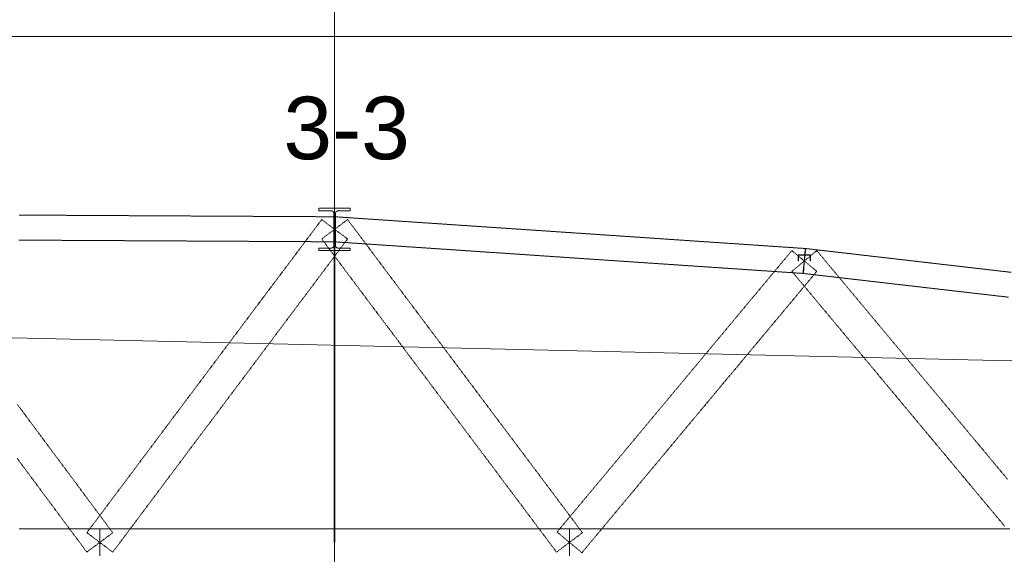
# Model space of a CAD drawing. Header units: millimetres. Extents: x -176817 to 571382, y -58489 to 156123.
# Tile 38 of 256: x -40763 to -31330, y -25522 to -20394. Entities that reach past the tile are written whole.
import ezdxf

# ---------------------------------------------------------------- set-up
doc = ezdxf.new("R2010")
doc.units = ezdxf.units.MM
doc.header["$LTSCALE"] = 0.2
doc.linetypes.add('DASHDOT', pattern=[25.4, 12.7, -6.35, 0, -6.35])
doc.linetypes.add('HIDDEN', pattern=[9.525, 6.35, -3.175])
doc.layers.get('0').update_dxf_attribs({"lineweight": 13})
doc.layers.get('Defpoints').update_dxf_attribs({"lineweight": 13})
doc.layers.add('-AAA Podkład', color=252, linetype='Continuous', lineweight=13)
doc.layers.add('-AAA Wymiar', color=1, linetype='Continuous', lineweight=18)
doc.styles.get("Standard").update_dxf_attribs({"font": 'arial.ttf'})
doc.styles.add('WYMIARY', font='ROMANS.shx', dxfattribs={"width": 0.75, "oblique": 15})
doc.dimstyles.new('1 do 100', dxfattribs={"dimscale": 100, "dimtxt": 2, "dimasz": 2.5, "dimexe": 1.25, "dimexo": 0.625, "dimtad": 1, "dimdec": 0, "dimtxsty": 'WYMIARY', "dimcen": 2.5, "dimclrd": 256, "dimclre": 256, "dimclrt": 2, "dimadec": 0, "dimazin": 0, "dimtfac": 1, "dimtdec": 0, "dimtmove": 0, "dimatfit": 3, "dimfxl": 1.25, "dimlwd": -1, "dimlwe": -1, "dimarcsym": 0})

# ---------------------------------------------------------------- blocks, each defined once
blk = doc.blocks.new('*D8')
at = {"layer": '-AAA Wymiar', "transparency": 16777216}
for p, q in [((-46745.8, -45733.6), (-46745.8, 18984.3)), ((-37745.8, 18883.3), (-37745.8, 18984.3)), ((-46495.8, 18859.3), (-37995.8, 18859.3))]:
    blk.add_line(p, q, dxfattribs=at)
for points in [[(-46495.8, 18901), (-46495.8, 18817.6), (-46745.8, 18859.3)], [(-37995.8, 18901), (-37995.8, 18817.6), (-37745.8, 18859.3)]]:
    blk.add_solid(points, dxfattribs=at)
at = {"layer": 'Defpoints', "color": 0, "transparency": 16777216}
for p in [(-37745.8, 18859.3), (-37745.8, 18820.8), (-46745.8, -45796.1)]:
    blk.add_point(p, dxfattribs=at)
at = {"layer": '-AAA Wymiar', "color": 2, "transparency": 16777216, "insert": (-42245.8, 19021.8), "char_height": 200, "attachment_point": 5, "style": 'WYMIARY'}
blk.add_mtext('9000', dxfattribs=at)
blk = doc.blocks.new('Podkład rev.B')
at = {"layer": '-AAA Podkład', "linetype": 'HIDDEN', "ltscale": 5}
blk.add_line((17350, 2544.3, 0), (17350, -48454.9, 0), dxfattribs=at)
at = {"layer": '-AAA Podkład', "linetype": 'HIDDEN', "ltscale": 5, "elevation": 0}
blk.add_lwpolyline([(36922.7, -38239.2), (-1301.7, -38239.2), (-1301.7, -45629.3), (36922.7, -45629.3)], close=True, dxfattribs=at)
at = {"layer": '-AAA Podkład', "linetype": 'HIDDEN', "ltscale": 5}
for points in [[(17356.8, -40088), (17356.8, -40013.1), (17356.8, -39938.2), (17356.8, -39937.5), (17356.8, -39936.8), (17356.8, -39936.2), (17356.9, -39935.5), (17357, -39934.9), (17357, -39934.2), (17357.1, -39933.5), (17357.3, -39932.9), (17357.4, -39932.2), (17357.6, -39931.6), (17357.7, -39931), (17357.9, -39930.3), (17358.1, -39929.7), (17358.3, -39929.1), (17358.6, -39928.4), (17358.8, -39927.8), (17359.1, -39927.2), (17359.3, -39926.6), (17359.6, -39926), (17359.9, -39925.4), (17360.2, -39924.8), (17360.6, -39924.2), (17360.9, -39923.7), (17361.3, -39923.1), (17361.7, -39922.6), (17362, -39922), (17362.4, -39921.5), (17362.9, -39921), (17363.3, -39920.5), (17363.7, -39920), (17364.2, -39919.5), (17364.6, -39919), (17365.1, -39918.5), (17365.6, -39918.1), (17366.1, -39917.6), (17366.6, -39917.2), (17367.1, -39916.8), (17367.6, -39916.4), (17368.2, -39916), (17368.7, -39915.6), (17369.3, -39915.3), (17369.8, -39914.9), (17370.4, -39914.6), (17371, -39914.3), (17371.6, -39913.9), (17372.2, -39913.7), (17372.8, -39913.4), (17373.4, -39913.1), (17374, -39912.9), (17374.6, -39912.6), (17375.3, -39912.4), (17375.9, -39912.2), (17376.5, -39912), (17377.2, -39911.8), (17377.8, -39911.7), (17378.5, -39911.6), (17379.1, -39911.4), (17379.8, -39911.3), (17380.4, -39911.2), (17381.1, -39911.2), (17381.8, -39911.1), (17382.4, -39911.1), (17383.1, -39911), (17383.8, -39911), (17441.9, -39911), (17500, -39911), (17500, -39886.9), (17425, -39886.9), (17350, -39886.9), (17275, -39886.9), (17200, -39886.9), (17200, -39911), (17258.1, -39911), (17316.3, -39911), (17316.9, -39911), (17317.6, -39911.1), (17318.2, -39911.1), (17318.9, -39911.2), (17319.6, -39911.2), (17320.2, -39911.3), (17320.9, -39911.4), (17321.5, -39911.6), (17322.2, -39911.7), (17322.8, -39911.9), (17323.5, -39912), (17324.1, -39912.2), (17324.7, -39912.4), (17325.4, -39912.6), (17326, -39912.9), (17326.6, -39913.1), (17327.2, -39913.4), (17327.8, -39913.7), (17328.4, -39913.9), (17329, -39914.3), (17329.6, -39914.6), (17330.2, -39914.9), (17330.7, -39915.3), (17331.3, -39915.6), (17331.8, -39916), (17332.4, -39916.4), (17332.9, -39916.8), (17333.4, -39917.2), (17333.9, -39917.6), (17334.4, -39918.1), (17334.9, -39918.5), (17335.4, -39919), (17335.8, -39919.5), (17336.3, -39920), (17336.7, -39920.5), (17337.1, -39921), (17337.6, -39921.5), (17338, -39922), (17338.3, -39922.6), (17338.7, -39923.1), (17339.1, -39923.7), (17339.4, -39924.2), (17339.8, -39924.8), (17340.1, -39925.4), (17340.4, -39926), (17340.7, -39926.6), (17340.9, -39927.2), (17341.2, -39927.8), (17341.4, -39928.4), (17341.7, -39929.1), (17341.9, -39929.7), (17342.1, -39930.3), (17342.3, -39931), (17342.4, -39931.6), (17342.6, -39932.2), (17342.7, -39932.9), (17342.9, -39933.6), (17343, -39934.2), (17343, -39934.9), (17343.1, -39935.5), (17343.2, -39936.2), (17343.2, -39936.8), (17343.2, -39937.5), (17343.3, -39938.2), (17343.3, -40013.1), (17343.3, -40088), (17356.8, -40088)], [(14975.6, -43183.4), (15037.8, -43137.2), (15100, -43091), (15162.2, -43044.7), (15224.4, -42998.5), (15189.2, -42951.2), (15154.1, -42903.9), (15118.9, -42856.6), (15083.8, -42809.3), (15048.6, -42762), (15013.5, -42714.7), (14978.3, -42667.4), (14943.1, -42620.1), (14908, -42572.8), (14872.8, -42525.5), (14837.7, -42478.2), (14802.5, -42430.9), (14767.4, -42383.6), (14732.2, -42336.3), (14697.1, -42289), (14661.9, -42241.7), (14626.7, -42194.4), (14591.6, -42147.1), (14556.4, -42099.8), (14521.3, -42052.5), (14486.1, -42005.2), (14451, -41957.9), (14415.8, -41910.6), (14380.6, -41863.3), (14345.5, -41816), (14310.3, -41768.7)], [(14307.6, -42284.8), (14342.8, -42332.1), (14377.9, -42379.4), (14413.1, -42426.7), (14448.3, -42474), (14483.4, -42521.3), (14518.6, -42568.5), (14553.7, -42615.8), (14588.9, -42663.1), (14624, -42710.4), (14659.2, -42757.7), (14694.4, -42805), (14729.5, -42852.3), (14764.7, -42899.6), (14799.8, -42946.9), (14835, -42994.2), (14870.1, -43041.5), (14905.3, -43088.8), (14940.4, -43136.1), (14975.6, -43183.4)], [(17349.4, -40208), (17349.7, -40148), (17350, -40088), (17350.3, -40028), (17350.6, -39968), (17280.3, -39967.6), (17210, -39967.2), (17139.7, -39966.8), (17069.4, -39966.5), (16999.1, -39966.1), (16928.8, -39965.7), (16858.5, -39965.3), (16788.1, -39965), (16717.8, -39964.6), (16647.5, -39964.2), (16577.2, -39963.8), (16506.9, -39963.4), (16436.6, -39963.1), (16366.3, -39962.7), (16296, -39962.3), (16225.6, -39961.9), (16155.3, -39961.6), (16085, -39961.2), (16014.7, -39960.8), (15944.4, -39960.4), (15874.1, -39960.1), (15803.8, -39959.7), (15733.5, -39959.3), (15663.1, -39958.9), (15592.8, -39958.6), (15522.5, -39958.2), (15452.2, -39957.8), (15381.9, -39957.4), (15311.6, -39957), (15241.3, -39956.7), (15171, -39956.3), (15100.6, -39955.9), (15030.3, -39955.5), (14960, -39955.2), (14889.7, -39954.8), (14819.4, -39954.4), (14749.1, -39954), (14678.8, -39953.7), (14608.5, -39953.3), (14538.1, -39952.9), (14467.8, -39952.5), (14397.5, -39952.2), (14327.2, -39951.8)], [(14325.9, -40191.8), (14396.2, -40192.1), (14466.5, -40192.5), (14536.9, -40192.9), (14607.2, -40193.3), (14677.5, -40193.7), (14747.8, -40194), (14818.1, -40194.4), (14888.4, -40194.8), (14958.7, -40195.2), (15029, -40195.5), (15099.4, -40195.9), (15169.7, -40196.3), (15240, -40196.7), (15310.3, -40197), (15380.6, -40197.4), (15450.9, -40197.8), (15521.2, -40198.2), (15591.5, -40198.5), (15661.9, -40198.9), (15732.2, -40199.3), (15802.5, -40199.7), (15872.8, -40200.1), (15943.1, -40200.4), (16013.4, -40200.8), (16083.7, -40201.2), (16154, -40201.6), (16224.4, -40201.9), (16294.7, -40202.3), (16365, -40202.7), (16435.3, -40203.1), (16505.6, -40203.4), (16575.9, -40203.8), (16646.2, -40204.2), (16716.5, -40204.6), (16786.9, -40205), (16857.2, -40205.3), (16927.5, -40205.7), (16997.8, -40206.1), (17068.1, -40206.5), (17138.4, -40206.8), (17208.7, -40207.2), (17279, -40207.6), (17349.4, -40208)], [(17474, -40180.9), (17412, -40134.4), (17350, -40088), (17288, -40041.5), (17226, -39995), (17190.8, -40041.9), (17155.6, -40088.9), (17120.5, -40135.8), (17085.3, -40182.7), (17050.2, -40229.6), (17015, -40276.6), (16979.9, -40323.5), (16944.7, -40370.4), (16909.5, -40417.3), (16874.4, -40464.2), (16839.2, -40511.2), (16804.1, -40558.1), (16768.9, -40605), (16733.8, -40651.9), (16698.6, -40698.9), (16663.5, -40745.8), (16628.3, -40792.7), (16593.1, -40839.6), (16558, -40886.5), (16522.8, -40933.5), (16487.7, -40980.4), (16452.5, -41027.3), (16417.4, -41074.2), (16382.2, -41121.1), (16347, -41168.1), (16311.9, -41215), (16276.7, -41261.9), (16241.6, -41308.8), (16206.4, -41355.8), (16171.3, -41402.7), (16136.1, -41449.6), (16101, -41496.5), (16065.8, -41543.4), (16030.6, -41590.4), (15995.5, -41637.3), (15960.3, -41684.2), (15925.2, -41731.1), (15890, -41778.1), (15854.9, -41825), (15819.7, -41871.9), (15784.5, -41918.8), (15749.4, -41965.7), (15714.2, -42012.7), (15679.1, -42059.6), (15643.9, -42106.5), (15608.8, -42153.4), (15573.6, -42200.4), (15538.5, -42247.3), (15503.3, -42294.2), (15468.1, -42341.1), (15433, -42388), (15397.8, -42435), (15362.7, -42481.9), (15327.5, -42528.8), (15292.4, -42575.7), (15257.2, -42622.6), (15222, -42669.6), (15186.9, -42716.5), (15151.7, -42763.4), (15116.6, -42810.3), (15081.4, -42857.3), (15046.3, -42904.2), (15011.1, -42951.1), (14976, -42998), (15038, -43044.5), (15100, -43091), (15162, -43137.4), (15224, -43183.9), (15259.2, -43137), (15294.4, -43090.1), (15329.5, -43043.1), (15364.7, -42996.2), (15399.8, -42949.3), (15435, -42902.4), (15470.1, -42855.5), (15505.3, -42808.5), (15540.5, -42761.6), (15575.6, -42714.7), (15610.8, -42667.8), (15645.9, -42620.8), (15681.1, -42573.9), (15716.2, -42527), (15751.4, -42480.1), (15786.5, -42433.2), (15821.7, -42386.2), (15856.9, -42339.3), (15892, -42292.4), (15927.2, -42245.5), (15962.3, -42198.5), (15997.5, -42151.6), (16032.6, -42104.7), (16067.8, -42057.8), (16103, -42010.9), (16138.1, -41963.9), (16173.3, -41917), (16208.4, -41870.1), (16243.6, -41823.2), (16278.7, -41776.2), (16313.9, -41729.3), (16349, -41682.4), (16384.2, -41635.5), (16419.4, -41588.6), (16454.5, -41541.6), (16489.7, -41494.7), (16524.8, -41447.8), (16560, -41400.9), (16595.1, -41354), (16630.3, -41307), (16665.5, -41260.1), (16700.6, -41213.2), (16735.8, -41166.3), (16770.9, -41119.3), (16806.1, -41072.4), (16841.2, -41025.5), (16876.4, -40978.6), (16911.5, -40931.7), (16946.7, -40884.7), (16981.9, -40837.8), (17017, -40790.9), (17052.2, -40744), (17087.3, -40697), (17122.5, -40650.1), (17157.6, -40603.2), (17192.8, -40556.3), (17228, -40509.4), (17263.1, -40462.4), (17298.3, -40415.5), (17333.4, -40368.6), (17368.6, -40321.7), (17403.7, -40274.7), (17438.9, -40227.8), (17474, -40180.9)], [(19476, -43183.9), (19538, -43137.4), (19600, -43091), (19662, -43044.5), (19724, -42998), (19688.9, -42951.1), (19653.7, -42904.2), (19618.6, -42857.3), (19583.4, -42810.3), (19548.3, -42763.4), (19513.1, -42716.5), (19478, -42669.6), (19442.8, -42622.6), (19407.6, -42575.7), (19372.5, -42528.8), (19337.3, -42481.9), (19302.2, -42435), (19267, -42388), (19231.9, -42341.1), (19196.7, -42294.2), (19161.5, -42247.3), (19126.4, -42200.4), (19091.2, -42153.4), (19056.1, -42106.5), (19020.9, -42059.6), (18985.8, -42012.7), (18950.6, -41965.7), (18915.5, -41918.8), (18880.3, -41871.9), (18845.1, -41825), (18810, -41778.1), (18774.8, -41731.1), (18739.7, -41684.2), (18704.5, -41637.3), (18669.4, -41590.4), (18634.2, -41543.4), (18599, -41496.5), (18563.9, -41449.6), (18528.7, -41402.7), (18493.6, -41355.8), (18458.4, -41308.8), (18423.3, -41261.9), (18388.1, -41215), (18353, -41168.1), (18317.8, -41121.1), (18282.6, -41074.2), (18247.5, -41027.3), (18212.3, -40980.4), (18177.2, -40933.5), (18142, -40886.5), (18106.9, -40839.6), (18071.7, -40792.7), (18036.5, -40745.8), (18001.4, -40698.9), (17966.2, -40651.9), (17931.1, -40605), (17895.9, -40558.1), (17860.8, -40511.2), (17825.6, -40464.2), (17790.5, -40417.3), (17755.3, -40370.4), (17720.1, -40323.5), (17685, -40276.6), (17649.8, -40229.6), (17614.7, -40182.7), (17579.5, -40135.8), (17544.4, -40088.9), (17509.2, -40041.9), (17474, -39995), (17412, -40041.5), (17350, -40088), (17288, -40134.4), (17226, -40180.9), (17261.1, -40227.8), (17296.3, -40274.7), (17331.4, -40321.7), (17366.6, -40368.6), (17401.7, -40415.5), (17436.9, -40462.4), (17472, -40509.4), (17507.2, -40556.3), (17542.4, -40603.2), (17577.5, -40650.1), (17612.7, -40697), (17647.8, -40744), (17683, -40790.9), (17718.1, -40837.8), (17753.3, -40884.7), (17788.5, -40931.7), (17823.6, -40978.6), (17858.8, -41025.5), (17893.9, -41072.4), (17929.1, -41119.3), (17964.2, -41166.3), (17999.4, -41213.2), (18034.5, -41260.1), (18069.7, -41307), (18104.9, -41354), (18140, -41400.9), (18175.2, -41447.8), (18210.3, -41494.7), (18245.5, -41541.6), (18280.6, -41588.6), (18315.8, -41635.5), (18351, -41682.4), (18386.1, -41729.3), (18421.3, -41776.2), (18456.4, -41823.2), (18491.6, -41870.1), (18526.7, -41917), (18561.9, -41963.9), (18597, -42010.9), (18632.2, -42057.8), (18667.4, -42104.7), (18702.5, -42151.6), (18737.7, -42198.5), (18772.8, -42245.5), (18808, -42292.4), (18843.1, -42339.3), (18878.3, -42386.2), (18913.5, -42433.2), (18948.6, -42480.1), (18983.8, -42527), (19018.9, -42573.9), (19054.1, -42620.8), (19089.2, -42667.8), (19124.4, -42714.7), (19159.5, -42761.6), (19194.7, -42808.5), (19229.9, -42855.5), (19265, -42902.4), (19300.2, -42949.3), (19335.3, -42996.2), (19370.5, -43043.1), (19405.6, -43090.1), (19440.8, -43137), (19476, -43183.9)], [(21841.9, -40511.7), (21846, -40451.8), (21850, -40392), (21854, -40332.1), (21858.1, -40272.2), (21787.8, -40267.5), (21717.5, -40262.7), (21647.2, -40258), (21576.8, -40253.2), (21506.5, -40248.5), (21436.2, -40243.7), (21365.9, -40239), (21295.6, -40234.2), (21225.3, -40229.5), (21155, -40224.7), (21084.7, -40220), (21014.3, -40215.2), (20944, -40210.5), (20873.7, -40205.7), (20803.4, -40201), (20733.1, -40196.2), (20662.8, -40191.5), (20592.5, -40186.7), (20522.2, -40182), (20451.8, -40177.2), (20381.5, -40172.5), (20311.2, -40167.7), (20240.9, -40163), (20170.6, -40158.2), (20100.3, -40153.5), (20030, -40148.7), (19959.7, -40144), (19889.3, -40139.2), (19819, -40134.5), (19748.7, -40129.7), (19678.4, -40125), (19608.1, -40120.2), (19537.8, -40115.5), (19467.5, -40110.7), (19397.2, -40106), (19326.8, -40101.2), (19256.5, -40096.5), (19186.2, -40091.7), (19115.9, -40087), (19045.6, -40082.2), (18975.3, -40077.5), (18905, -40072.7), (18834.7, -40068), (18764.3, -40063.2), (18694, -40058.5), (18623.7, -40053.7), (18553.4, -40049), (18483.1, -40044.2), (18412.8, -40039.5), (18342.5, -40034.7), (18272.2, -40030), (18201.8, -40025.2), (18131.5, -40020.5), (18061.2, -40015.7), (17990.9, -40011), (17920.6, -40006.2), (17850.3, -40001.5), (17780, -39996.7), (17709.7, -39992), (17639.3, -39987.2), (17569, -39982.5), (17498.7, -39977.7), (17428.4, -39973), (17358.1, -39968.2), (17354, -40028.1), (17350, -40088), (17346, -40147.8), (17341.9, -40207.7), (17412.2, -40212.4), (17482.5, -40217.2), (17552.8, -40221.9), (17623.2, -40226.7), (17693.5, -40231.4), (17763.8, -40236.2), (17834.1, -40240.9), (17904.4, -40245.7), (17974.7, -40250.4), (18045, -40255.2), (18115.3, -40259.9), (18185.7, -40264.7), (18256, -40269.4), (18326.3, -40274.2), (18396.6, -40278.9), (18466.9, -40283.7), (18537.2, -40288.4), (18607.5, -40293.2), (18677.8, -40297.9), (18748.2, -40302.7), (18818.5, -40307.4), (18888.8, -40312.2), (18959.1, -40316.9), (19029.4, -40321.7), (19099.7, -40326.4), (19170, -40331.2), (19240.3, -40335.9), (19310.7, -40340.7), (19381, -40345.4), (19451.3, -40350.2), (19521.6, -40354.9), (19591.9, -40359.7), (19662.2, -40364.4), (19732.5, -40369.2), (19802.8, -40373.9), (19873.2, -40378.7), (19943.5, -40383.4), (20013.8, -40388.2), (20084.1, -40392.9), (20154.4, -40397.7), (20224.7, -40402.4), (20295, -40407.2), (20365.3, -40411.9), (20435.7, -40416.7), (20506, -40421.4), (20576.3, -40426.2), (20646.6, -40430.9), (20716.9, -40435.7), (20787.2, -40440.4), (20857.5, -40445.2), (20927.8, -40449.9), (20998.2, -40454.7), (21068.5, -40459.4), (21138.8, -40464.2), (21209.1, -40468.9), (21279.4, -40473.7), (21349.7, -40478.4), (21420, -40483.2), (21490.3, -40487.9), (21560.7, -40492.7), (21631, -40497.4), (21701.3, -40502.2), (21771.6, -40506.9), (21841.9, -40511.7)], [(17500, -40292.6), (17500, -40268.1), (17441.9, -40268.1), (17383.8, -40268.1), (17383.1, -40268.1), (17382.4, -40268), (17381.7, -40268), (17381.1, -40267.9), (17380.4, -40267.9), (17379.7, -40267.8), (17379.1, -40267.7), (17378.4, -40267.5), (17377.8, -40267.4), (17377.1, -40267.2), (17376.5, -40267), (17375.8, -40266.9), (17375.2, -40266.6), (17374.6, -40266.4), (17373.9, -40266.2), (17373.3, -40265.9), (17372.7, -40265.7), (17372.1, -40265.4), (17371.5, -40265.1), (17370.9, -40264.7), (17370.3, -40264.4), (17369.8, -40264.1), (17369.2, -40263.7), (17368.6, -40263.3), (17368.1, -40262.9), (17367.5, -40262.5), (17367, -40262.1), (17366.5, -40261.7), (17366, -40261.3), (17365.5, -40260.8), (17365, -40260.3), (17364.5, -40259.9), (17364.1, -40259.4), (17363.6, -40258.9), (17363.2, -40258.4), (17362.8, -40257.8), (17362.4, -40257.3), (17362, -40256.8), (17361.6, -40256.2), (17361.2, -40255.7), (17360.9, -40255.1), (17360.5, -40254.5), (17360.2, -40253.9), (17359.9, -40253.4), (17359.6, -40252.8), (17359.3, -40252.1), (17359, -40251.5), (17358.8, -40250.9), (17358.5, -40250.3), (17358.3, -40249.7), (17358.1, -40249), (17357.9, -40248.4), (17357.7, -40247.7), (17357.5, -40247.1), (17357.4, -40246.4), (17357.3, -40245.8), (17357.1, -40245.1), (17357, -40244.4), (17356.9, -40243.8), (17356.9, -40243.1), (17356.8, -40242.5), (17356.8, -40241.8), (17356.8, -40241.1), (17356.8, -40240.4), (17356.8, -40164.2), (17356.8, -40088), (17343.3, -40088), (17343.3, -40164.2), (17343.3, -40240.4), (17343.2, -40241.1), (17343.2, -40241.8), (17343.2, -40242.5), (17343.1, -40243.1), (17343.1, -40243.8), (17343, -40244.5), (17342.9, -40245.1), (17342.7, -40245.8), (17342.6, -40246.4), (17342.5, -40247.1), (17342.3, -40247.7), (17342.1, -40248.4), (17341.9, -40249), (17341.7, -40249.7), (17341.5, -40250.3), (17341.2, -40250.9), (17341, -40251.5), (17340.7, -40252.1), (17340.4, -40252.8), (17340.1, -40253.4), (17339.8, -40253.9), (17339.5, -40254.5), (17339.1, -40255.1), (17338.8, -40255.7), (17338.4, -40256.2), (17338, -40256.8), (17337.6, -40257.3), (17337.2, -40257.9), (17336.8, -40258.4), (17336.4, -40258.9), (17335.9, -40259.4), (17335.5, -40259.9), (17335, -40260.3), (17334.5, -40260.8), (17334, -40261.3), (17333.5, -40261.7), (17333, -40262.1), (17332.5, -40262.5), (17331.9, -40262.9), (17331.4, -40263.3), (17330.8, -40263.7), (17330.2, -40264.1), (17329.7, -40264.4), (17329.1, -40264.7), (17328.5, -40265.1), (17327.9, -40265.4), (17327.3, -40265.7), (17326.7, -40265.9), (17326.1, -40266.2), (17325.4, -40266.4), (17324.8, -40266.6), (17324.2, -40266.9), (17323.5, -40267), (17322.9, -40267.2), (17322.2, -40267.4), (17321.6, -40267.5), (17320.9, -40267.7), (17320.3, -40267.8), (17319.6, -40267.9), (17318.9, -40267.9), (17318.3, -40268), (17317.6, -40268), (17316.9, -40268.1), (17316.3, -40268.1), (17258.1, -40268.1), (17200, -40268.1), (17200, -40292.6), (17275, -40292.6), (17350, -40292.6), (17425, -40292.6), (17500, -40292.6)], [(17347, -40088), (17347, -40181.8), (17347, -40275.7), (17347, -40369.5), (17347, -40463.3), (17347, -40557.2), (17347, -40651), (17347, -40744.9), (17347, -40838.7), (17347, -40932.6), (17347, -41026.4), (17347, -41120.2), (17347, -41214.1), (17347, -41307.9), (17347, -41401.8), (17347, -41495.6), (17347, -41589.5), (17347, -41683.3), (17347, -41777.2), (17347, -41871), (17347, -41964.8), (17347, -42058.7), (17347, -42152.5), (17347, -42246.4), (17347, -42340.2), (17347, -42434.1), (17347, -42527.9), (17347, -42621.7), (17347, -42715.6), (17347, -42809.4), (17347, -42903.3), (17347, -42997.1), (17347, -43091), (17353, -43091), (17353, -42997.1), (17353, -42903.3), (17353, -42809.4), (17353, -42715.6), (17353, -42621.7), (17353, -42527.9), (17353, -42434.1), (17353, -42340.2), (17353, -42246.4), (17353, -42152.5), (17353, -42058.7), (17353, -41964.8), (17353, -41871), (17353, -41777.2), (17353, -41683.3), (17353, -41589.5), (17353, -41495.6), (17353, -41401.8), (17353, -41307.9), (17353, -41214.1), (17353, -41120.2), (17353, -41026.4), (17353, -40932.6), (17353, -40838.7), (17353, -40744.9), (17353, -40651), (17353, -40557.2), (17353, -40463.3), (17353, -40369.5), (17353, -40275.7), (17353, -40181.8), (17353, -40088), (17347, -40088)], [(23832.6, -40500.8), (23762.2, -40492.6), (23691.9, -40484.5), (23621.6, -40476.4), (23551.3, -40468.2), (23481, -40460.1), (23410.7, -40451.9), (23340.4, -40443.8), (23270.1, -40435.6), (23199.7, -40427.5), (23129.4, -40419.3), (23059.1, -40411.2), (22988.8, -40403.1), (22918.5, -40394.9), (22848.2, -40386.8), (22777.9, -40378.6), (22707.6, -40370.5), (22637.2, -40362.3), (22566.9, -40354.2), (22496.6, -40346.1), (22426.3, -40337.9), (22356, -40329.8), (22285.7, -40321.6), (22215.4, -40313.5), (22145.1, -40305.3), (22074.7, -40297.2), (22004.4, -40289), (21934.1, -40280.9), (21863.8, -40272.8), (21856.9, -40332.4), (21850, -40392), (21843.1, -40451.6), (21836.2, -40511.2), (21906.5, -40519.3), (21976.8, -40527.5), (22047.1, -40535.6), (22117.4, -40543.7), (22187.8, -40551.9), (22258.1, -40560), (22328.4, -40568.2), (22398.7, -40576.3), (22469, -40584.5), (22539.3, -40592.6), (22609.6, -40600.7), (22679.9, -40608.9), (22750.3, -40617), (22820.6, -40625.2), (22890.9, -40633.3), (22961.2, -40641.5), (23031.5, -40649.6), (23101.8, -40657.8), (23172.1, -40665.9), (23242.4, -40674), (23312.8, -40682.2), (23383.1, -40690.3), (23453.4, -40698.5), (23523.7, -40706.6), (23594, -40714.8), (23664.3, -40722.9), (23734.6, -40731), (23804.9, -40739.2)], [(21969.1, -40491.2), (21909.5, -40441.6), (21850, -40392), (21790.5, -40342.3), (21730.9, -40292.7), (21695.8, -40334.9), (21660.6, -40377.1), (21625.5, -40419.2), (21590.3, -40461.4), (21555.2, -40503.6), (21520, -40545.7), (21484.9, -40587.9), (21449.7, -40630.1), (21414.5, -40672.3), (21379.4, -40714.4), (21344.2, -40756.6), (21309.1, -40798.8), (21273.9, -40840.9), (21238.8, -40883.1), (21203.6, -40925.3), (21168.4, -40967.5), (21133.3, -41009.6), (21098.1, -41051.8), (21063, -41094), (21027.8, -41136.2), (20992.7, -41178.3), (20957.5, -41220.5), (20922.4, -41262.7), (20887.2, -41304.8), (20852, -41347), (20816.9, -41389.2), (20781.7, -41431.4), (20746.6, -41473.5), (20711.4, -41515.7), (20676.3, -41557.9), (20641.1, -41600), (20605.9, -41642.2), (20570.8, -41684.4), (20535.6, -41726.6), (20500.5, -41768.7), (20465.3, -41810.9), (20430.2, -41853.1), (20395, -41895.2), (20359.9, -41937.4), (20324.7, -41979.6), (20289.5, -42021.8), (20254.4, -42063.9), (20219.2, -42106.1), (20184.1, -42148.3), (20148.9, -42190.4), (20113.8, -42232.6), (20078.6, -42274.8), (20043.4, -42317), (20008.3, -42359.1), (19973.1, -42401.3), (19938, -42443.5), (19902.8, -42485.7), (19867.7, -42527.8), (19832.5, -42570), (19797.4, -42612.2), (19762.2, -42654.3), (19727, -42696.5), (19691.9, -42738.7), (19656.7, -42780.9), (19621.6, -42823), (19586.4, -42865.2), (19551.3, -42907.4), (19516.1, -42949.5), (19480.9, -42991.7), (19540.5, -43041.3), (19600, -43091), (19659.5, -43140.6), (19719.1, -43190.2), (19754.2, -43148), (19789.4, -43105.9), (19824.5, -43063.7), (19859.7, -43021.5), (19894.8, -42979.4), (19930, -42937.2), (19965.1, -42895), (20000.3, -42852.8), (20035.5, -42810.7), (20070.6, -42768.5), (20105.8, -42726.3), (20140.9, -42684.2), (20176.1, -42642), (20211.2, -42599.8), (20246.4, -42557.6), (20281.6, -42515.5), (20316.7, -42473.3), (20351.9, -42431.1), (20387, -42388.9), (20422.2, -42346.8), (20457.3, -42304.6), (20492.5, -42262.4), (20527.6, -42220.3), (20562.8, -42178.1), (20598, -42135.9), (20633.1, -42093.7), (20668.3, -42051.6), (20703.4, -42009.4), (20738.6, -41967.2), (20773.7, -41925.1), (20808.9, -41882.9), (20844.1, -41840.7), (20879.2, -41798.5), (20914.4, -41756.4), (20949.5, -41714.2), (20984.7, -41672), (21019.8, -41629.9), (21055, -41587.7), (21090.1, -41545.5), (21125.3, -41503.3), (21160.5, -41461.2), (21195.6, -41419), (21230.8, -41376.8), (21265.9, -41334.7), (21301.1, -41292.5), (21336.2, -41250.3), (21371.4, -41208.1), (21406.6, -41166), (21441.7, -41123.8), (21476.9, -41081.6), (21512, -41039.4), (21547.2, -40997.3), (21582.3, -40955.1), (21617.5, -40912.9), (21652.6, -40870.8), (21687.8, -40828.6), (21723, -40786.4), (21758.1, -40744.2), (21793.3, -40702.1), (21828.4, -40659.9), (21863.6, -40617.7), (21898.7, -40575.6), (21933.9, -40533.4), (21969.1, -40491.2)], [(23797.2, -42485.7), (23762, -42443.5), (23726.9, -42401.3), (23691.7, -42359.1), (23656.6, -42317), (23621.4, -42274.8), (23586.2, -42232.6), (23551.1, -42190.4), (23515.9, -42148.3), (23480.8, -42106.1), (23445.6, -42063.9), (23410.5, -42021.8), (23375.3, -41979.6), (23340.1, -41937.4), (23305, -41895.2), (23269.8, -41853.1), (23234.7, -41810.9), (23199.5, -41768.7), (23164.4, -41726.6), (23129.2, -41684.4), (23094.1, -41642.2), (23058.9, -41600), (23023.7, -41557.9), (22988.6, -41515.7), (22953.4, -41473.5), (22918.3, -41431.4), (22883.1, -41389.2), (22848, -41347), (22812.8, -41304.8), (22777.6, -41262.7), (22742.5, -41220.5), (22707.3, -41178.3), (22672.2, -41136.2), (22637, -41094), (22601.9, -41051.8), (22566.7, -41009.6), (22531.6, -40967.5), (22496.4, -40925.3), (22461.2, -40883.1), (22426.1, -40840.9), (22390.9, -40798.8), (22355.8, -40756.6), (22320.6, -40714.4), (22285.5, -40672.3), (22250.3, -40630.1), (22215.1, -40587.9), (22180, -40545.7), (22144.8, -40503.6), (22109.7, -40461.4), (22074.5, -40419.2), (22039.4, -40377.1), (22004.2, -40334.9), (21969.1, -40292.7), (21909.5, -40342.3), (21850, -40392), (21790.5, -40441.6), (21730.9, -40491.2), (21766.1, -40533.4), (21801.3, -40575.6), (21836.4, -40617.7), (21871.6, -40659.9), (21906.7, -40702.1), (21941.9, -40744.2), (21977, -40786.4), (22012.2, -40828.6), (22047.4, -40870.8), (22082.5, -40912.9), (22117.7, -40955.1), (22152.8, -40997.3), (22188, -41039.4), (22223.1, -41081.6), (22258.3, -41123.8), (22293.4, -41166), (22328.6, -41208.1), (22363.8, -41250.3), (22398.9, -41292.5), (22434.1, -41334.7), (22469.2, -41376.8), (22504.4, -41419), (22539.5, -41461.2), (22574.7, -41503.3), (22609.9, -41545.5), (22645, -41587.7), (22680.2, -41629.9), (22715.3, -41672), (22750.5, -41714.2), (22785.6, -41756.4), (22820.8, -41798.5), (22855.9, -41840.7), (22891.1, -41882.9), (22926.3, -41925.1), (22961.4, -41967.2), (22996.6, -42009.4), (23031.7, -42051.6), (23066.9, -42093.7), (23102, -42135.9), (23137.2, -42178.1), (23172.4, -42220.3), (23207.5, -42262.4), (23242.7, -42304.6), (23277.8, -42346.8), (23313, -42388.9), (23348.1, -42431.1), (23383.3, -42473.3), (23418.4, -42515.5), (23453.6, -42557.6), (23488.8, -42599.8), (23523.9, -42642), (23559.1, -42684.2), (23594.2, -42726.3), (23629.4, -42768.5), (23664.5, -42810.7), (23699.7, -42852.8), (23734.9, -42895), (23770, -42937.2)], [(21910, -40392), (21910, -40339.8), (21910, -40339.6), (21910, -40339.4), (21910, -40339.2), (21910, -40339), (21909.9, -40338.8), (21909.9, -40338.6), (21909.9, -40338.4), (21909.8, -40338.2), (21909.8, -40338), (21909.8, -40337.8), (21909.7, -40337.6), (21909.7, -40337.4), (21909.6, -40337.2), (21909.5, -40337.1), (21909.5, -40336.9), (21909.4, -40336.7), (21909.3, -40336.5), (21909.2, -40336.3), (21909.1, -40336.2), (21909.1, -40336), (21909, -40335.8), (21908.9, -40335.6), (21908.8, -40335.5), (21908.7, -40335.3), (21908.5, -40335.1), (21908.4, -40335), (21908.3, -40334.8), (21908.2, -40334.7), (21908.1, -40334.5), (21907.9, -40334.4), (21907.8, -40334.2), (21907.7, -40334.1), (21907.5, -40333.9), (21907.4, -40333.8), (21907.2, -40333.7), (21907.1, -40333.6), (21906.9, -40333.4), (21906.8, -40333.3), (21906.6, -40333.2), (21906.5, -40333.1), (21906.3, -40333), (21906.1, -40332.9), (21905.9, -40332.8), (21905.8, -40332.7), (21905.6, -40332.6), (21905.4, -40332.5), (21905.2, -40332.4), (21905.1, -40332.3), (21904.9, -40332.3), (21904.7, -40332.2), (21904.5, -40332.1), (21904.3, -40332.1), (21904.1, -40332), (21903.9, -40332), (21903.8, -40331.9), (21903.6, -40331.9), (21903.4, -40331.8), (21903.2, -40331.8), (21903, -40331.8), (21902.8, -40331.8), (21902.6, -40331.7), (21902.4, -40331.7), (21902.2, -40331.7), (21902, -40331.7), (21850, -40331.7), (21798, -40331.7), (21797.8, -40331.7), (21797.6, -40331.7), (21797.4, -40331.7), (21797.2, -40331.8), (21797, -40331.8), (21796.8, -40331.8), (21796.6, -40331.8), (21796.4, -40331.9), (21796.2, -40331.9), (21796.1, -40332), (21795.9, -40332), (21795.7, -40332.1), (21795.5, -40332.1), (21795.3, -40332.2), (21795.1, -40332.3), (21794.9, -40332.3), (21794.8, -40332.4), (21794.6, -40332.5), (21794.4, -40332.6), (21794.2, -40332.7), (21794.1, -40332.8), (21793.9, -40332.9), (21793.7, -40333), (21793.5, -40333.1), (21793.4, -40333.2), (21793.2, -40333.3), (21793.1, -40333.4), (21792.9, -40333.6), (21792.8, -40333.7), (21792.6, -40333.8), (21792.5, -40333.9), (21792.3, -40334.1), (21792.2, -40334.2), (21792.1, -40334.4), (21791.9, -40334.5), (21791.8, -40334.7), (21791.7, -40334.8), (21791.6, -40335), (21791.5, -40335.1), (21791.3, -40335.3), (21791.2, -40335.5), (21791.1, -40335.6), (21791, -40335.8), (21790.9, -40336), (21790.9, -40336.2), (21790.8, -40336.3), (21790.7, -40336.5), (21790.6, -40336.7), (21790.5, -40336.9), (21790.5, -40337.1), (21790.4, -40337.2), (21790.3, -40337.4), (21790.3, -40337.6), (21790.2, -40337.8), (21790.2, -40338), (21790.2, -40338.2), (21790.1, -40338.4), (21790.1, -40338.6), (21790.1, -40338.8), (21790, -40339), (21790, -40339.2), (21790, -40339.4), (21790, -40339.6), (21790, -40339.8), (21790, -40392), (21794, -40392), (21794, -40339.8), (21794, -40339.7), (21794, -40339.6), (21794, -40339.5), (21794, -40339.4), (21794, -40339.3), (21794, -40339.2), (21794.1, -40339.1), (21794.1, -40339), (21794.1, -40338.9), (21794.1, -40338.8), (21794.1, -40338.7), (21794.2, -40338.6), (21794.2, -40338.5), (21794.2, -40338.4), (21794.3, -40338.3), (21794.3, -40338.2), (21794.3, -40338.1), (21794.4, -40338), (21794.4, -40338), (21794.5, -40337.9), (21794.5, -40337.8), (21794.6, -40337.7), (21794.6, -40337.6), (21794.7, -40337.5), (21794.7, -40337.5), (21794.8, -40337.4), (21794.8, -40337.3), (21794.9, -40337.2), (21795, -40337.1), (21795, -40337.1), (21795.1, -40337), (21795.2, -40336.9), (21795.2, -40336.9), (21795.3, -40336.8), (21795.4, -40336.7), (21795.5, -40336.7), (21795.5, -40336.6), (21795.6, -40336.5), (21795.7, -40336.5), (21795.8, -40336.4), (21795.9, -40336.4), (21795.9, -40336.3), (21796, -40336.3), (21796.1, -40336.2), (21796.2, -40336.2), (21796.3, -40336.1), (21796.4, -40336.1), (21796.5, -40336.1), (21796.6, -40336), (21796.7, -40336), (21796.7, -40335.9), (21796.8, -40335.9), (21796.9, -40335.9), (21797, -40335.9), (21797.1, -40335.8), (21797.2, -40335.8), (21797.3, -40335.8), (21797.4, -40335.8), (21797.5, -40335.8), (21797.6, -40335.8), (21797.7, -40335.8), (21797.8, -40335.7), (21797.9, -40335.7), (21798, -40335.7), (21850, -40335.7), (21902, -40335.7), (21902.1, -40335.7), (21902.2, -40335.7), (21902.3, -40335.8), (21902.4, -40335.8), (21902.5, -40335.8), (21902.6, -40335.8), (21902.7, -40335.8), (21902.8, -40335.8), (21902.9, -40335.8), (21903, -40335.9), (21903.1, -40335.9), (21903.2, -40335.9), (21903.3, -40335.9), (21903.3, -40336), (21903.4, -40336), (21903.5, -40336.1), (21903.6, -40336.1), (21903.7, -40336.1), (21903.8, -40336.2), (21903.9, -40336.2), (21904, -40336.3), (21904.1, -40336.3), (21904.1, -40336.4), (21904.2, -40336.4), (21904.3, -40336.5), (21904.4, -40336.5), (21904.5, -40336.6), (21904.5, -40336.7), (21904.6, -40336.7), (21904.7, -40336.8), (21904.8, -40336.9), (21904.8, -40336.9), (21904.9, -40337), (21905, -40337.1), (21905, -40337.1), (21905.1, -40337.2), (21905.2, -40337.3), (21905.2, -40337.4), (21905.3, -40337.5), (21905.3, -40337.5), (21905.4, -40337.6), (21905.4, -40337.7), (21905.5, -40337.8), (21905.5, -40337.9), (21905.6, -40338), (21905.6, -40338), (21905.7, -40338.1), (21905.7, -40338.2), (21905.7, -40338.3), (21905.8, -40338.4), (21905.8, -40338.5), (21905.8, -40338.6), (21905.9, -40338.7), (21905.9, -40338.8), (21905.9, -40338.9), (21905.9, -40339), (21905.9, -40339.1), (21906, -40339.2), (21906, -40339.3), (21906, -40339.4), (21906, -40339.5), (21906, -40339.6), (21906, -40339.7), (21906, -40339.8), (21906, -40392), (21910, -40392)], [(15100, -43221), (15100, -43156), (15100, -43091), (15100, -43026), (15100, -42961), (15029.7, -42961), (14959.4, -42961), (14889.1, -42961), (14818.8, -42961), (14748.4, -42961), (14678.1, -42961), (14607.8, -42961), (14537.5, -42961), (14467.2, -42961), (14396.9, -42961), (14326.6, -42961)], [(17350, -43221), (17350, -43156), (17350, -43091), (17350, -43026), (17350, -42961), (17279.7, -42961), (17209.4, -42961), (17139.1, -42961), (17068.8, -42961), (16998.4, -42961), (16928.1, -42961), (16857.8, -42961), (16787.5, -42961), (16717.2, -42961), (16646.9, -42961), (16576.6, -42961), (16506.3, -42961), (16435.9, -42961), (16365.6, -42961), (16295.3, -42961), (16225, -42961), (16154.7, -42961), (16084.4, -42961), (16014.1, -42961), (15943.8, -42961), (15873.4, -42961), (15803.1, -42961), (15732.8, -42961), (15662.5, -42961), (15592.2, -42961), (15521.9, -42961), (15451.6, -42961), (15381.3, -42961), (15310.9, -42961), (15240.6, -42961), (15170.3, -42961), (15100, -42961), (15100, -43026), (15100, -43091), (15100, -43156), (15100, -43221)], [(19600, -43221), (19600, -43156), (19600, -43091), (19600, -43026), (19600, -42961), (19529.7, -42961), (19459.4, -42961), (19389.1, -42961), (19318.8, -42961), (19248.4, -42961), (19178.1, -42961), (19107.8, -42961), (19037.5, -42961), (18967.2, -42961), (18896.9, -42961), (18826.6, -42961), (18756.3, -42961), (18685.9, -42961), (18615.6, -42961), (18545.3, -42961), (18475, -42961), (18404.7, -42961), (18334.4, -42961), (18264.1, -42961), (18193.8, -42961), (18123.4, -42961), (18053.1, -42961), (17982.8, -42961), (17912.5, -42961), (17842.2, -42961), (17771.9, -42961), (17701.6, -42961), (17631.3, -42961), (17560.9, -42961), (17490.6, -42961), (17420.3, -42961), (17350, -42961), (17350, -43026), (17350, -43091), (17350, -43156), (17350, -43221)], [(23818.8, -42961), (23748.4, -42961), (23678.1, -42961), (23607.8, -42961), (23537.5, -42961), (23467.2, -42961), (23396.9, -42961), (23326.6, -42961), (23256.3, -42961), (23185.9, -42961), (23115.6, -42961), (23045.3, -42961), (22975, -42961), (22904.7, -42961), (22834.4, -42961), (22764.1, -42961), (22693.8, -42961), (22623.4, -42961), (22553.1, -42961), (22482.8, -42961), (22412.5, -42961), (22342.2, -42961), (22271.9, -42961), (22201.6, -42961), (22131.3, -42961), (22060.9, -42961), (21990.6, -42961), (21920.3, -42961), (21850, -42961), (21779.7, -42961), (21709.4, -42961), (21639.1, -42961), (21568.8, -42961), (21498.4, -42961), (21428.1, -42961), (21357.8, -42961), (21287.5, -42961), (21217.2, -42961), (21146.9, -42961), (21076.6, -42961), (21006.3, -42961), (20935.9, -42961), (20865.6, -42961), (20795.3, -42961), (20725, -42961), (20654.7, -42961), (20584.4, -42961), (20514.1, -42961), (20443.8, -42961), (20373.4, -42961), (20303.1, -42961), (20232.8, -42961), (20162.5, -42961), (20092.2, -42961), (20021.9, -42961), (19951.6, -42961), (19881.3, -42961), (19810.9, -42961), (19740.6, -42961), (19670.3, -42961), (19600, -42961), (19600, -43026), (19600, -43091), (19600, -43156), (19600, -43221)]]:
    blk.add_lwpolyline(points, dxfattribs=at)
at = {"layer": '-AAA Podkład', "linetype": 'HIDDEN', "ltscale": 5, "insert": (17464.8, -39120.6, 0), "char_height": 600, "attachment_point": 5}
blk.add_mtext('\\A1;3-3', dxfattribs=at)

msp = doc.modelspace()

# ---------------------------------------------------------------- linework, layer by layer
at = {"layer": '-AAA Wymiar'}
msp.add_line((-67317.0633, -22834.3987), (-10136.3136, -24152.2473), dxfattribs=at)
at = {"color": 252, "linetype": 'DASHDOT', "ltscale": 3}
msp.add_line((-37745.7819, 19253.2914), (-37745.7819, -30771.4395), dxfattribs=at)

# ---------------------------------------------------------------- block references
at = {"layer": '-AAA Wymiar'}
msp.add_blockref('Podkład rev.B', (-55095.7819, 17683.4632, 0), dxfattribs=at)

# ---------------------------------------------------------------- dimensions: what is measured, and where the dimension line sits
dim = msp.add_linear_dim(base=(-37745.7819, 18859.2967), p1=(-46745.7819, -45796.0606), p2=(-37745.7819, 18820.7747), dimstyle='1 do 100', override={"dimtmove": 1}, dxfattribs=at)
dim.commit()
dim.dimension.update_dxf_attribs({"geometry": '*D8', "text_midpoint": (-42245.7819, 19021.7967)})

doc.saveas('drawing.dxf')
